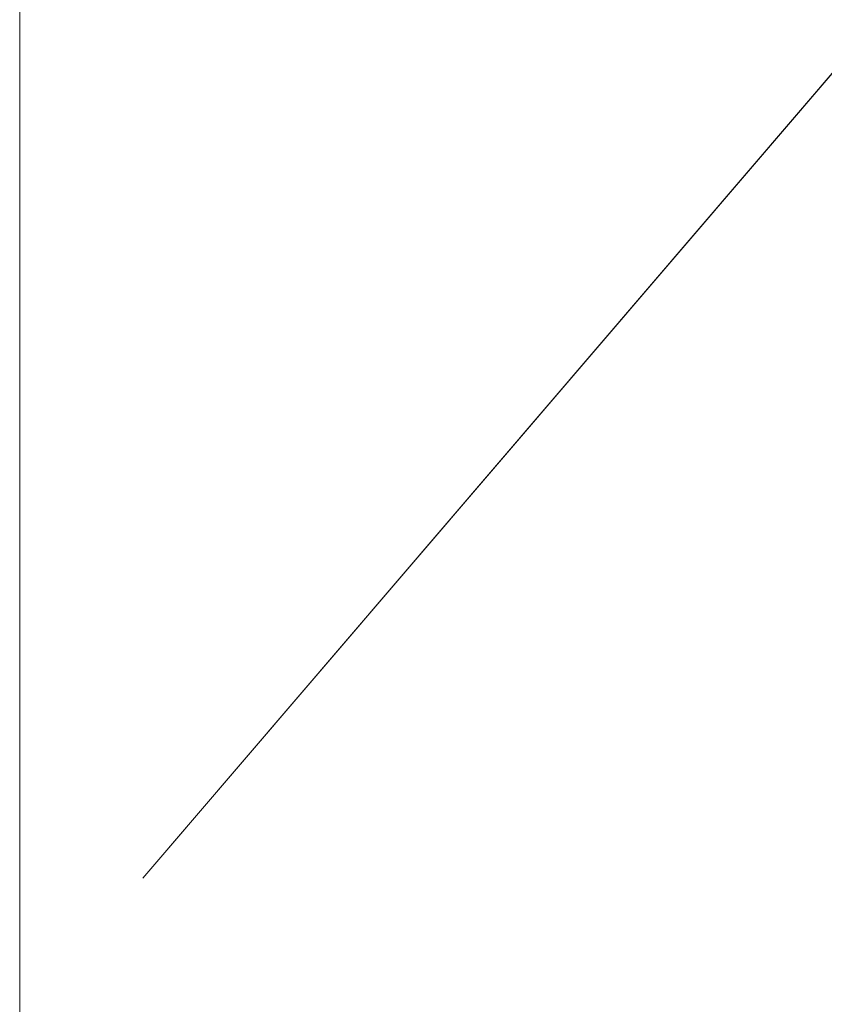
# Model space of a CAD drawing. Extents: x 229 to 926, y 37 to 878.
# Tile 12 of 194: x 381.63 to 387.77, y 73.54 to 81.05. Entities that reach past the tile are written whole.
import ezdxf
from ezdxf.lldxf.tags import DXFTag

# ---------------------------------------------------------------- set-up
doc = ezdxf.new("R2010")
doc.units = 0
doc.layers.get('0').update_dxf_attribs({"lineweight": 13})
for name, color, linetype, lineweight in [('Axen', 7, 'Continuous', 25), ('Axen-A03ENJ5PI0', 7, 'Continuous', 25), ('Beschriftung', 7, 'Continuous', 25), ('Beschriftung-A03ENJ5NI0', 7, 'Continuous', 25)]:
    doc.layers.add(name, color=color, linetype=linetype, lineweight=lineweight)
tags = doc.linetypes.add('ALL_S25', pattern=[0.001, 0, -0.001]).pattern_tags.tags
tags[6:7] = [DXFTag(74, 4), DXFTag(75, 0), DXFTag(340, '0'), DXFTag(46, 1.0), DXFTag(50, 0.0), DXFTag(44, 0.0), DXFTag(45, 0.0)]
tags[4:5] = [DXFTag(74, 4), DXFTag(75, 0), DXFTag(340, '0'), DXFTag(46, 1.0), DXFTag(50, 0.0), DXFTag(44, 0.0), DXFTag(45, 0.0)]
tags = doc.linetypes.add('ALL_S25-A03ENJ5XI0', pattern=[0.001, 0, -0.001]).pattern_tags.tags
tags[6:7] = [DXFTag(74, 4), DXFTag(75, 0), DXFTag(340, '0'), DXFTag(46, 1.0), DXFTag(50, 0.0), DXFTag(44, 0.0), DXFTag(45, 0.0)]
tags[4:5] = [DXFTag(74, 4), DXFTag(75, 0), DXFTag(340, '0'), DXFTag(46, 1.0), DXFTag(50, 0.0), DXFTag(44, 0.0), DXFTag(45, 0.0)]

# ---------------------------------------------------------------- blocks, each defined once
blk = doc.blocks.new('Referenz-A03ENJ5LI0', base_point=(255.7277, 65.704))
at = {"layer": 'Axen', "color": 0, "linetype": 'ALL_S25', "lineweight": -2, "ltscale": 0.13}
blk.add_line((381.6337, 66.0323), (381.6336, 801.5456), dxfattribs=at)
at = {"layer": 'Beschriftung', "color": 0, "lineweight": -2}
blk.add_line((443.6304, 145.8145), (382.5714, 74.5014), dxfattribs=at)
blk = doc.blocks.new('Referenz-A03ENJ62I0', base_point=(255.7277, 65.7055))
at = {"layer": 'Axen-A03ENJ5PI0', "color": 0, "linetype": 'ALL_S25-A03ENJ5XI0', "lineweight": -2, "ltscale": 0.13}
blk.add_line((381.6337, 66.0323), (381.6336, 801.5455), dxfattribs=at)
at = {"layer": 'Beschriftung-A03ENJ5NI0', "color": 0, "lineweight": -2}
blk.add_line((443.6302, 145.8159), (382.5714, 74.5029), dxfattribs=at)

msp = doc.modelspace()

# ---------------------------------------------------------------- block references
at = {"color": 251, "lineweight": 13, "ltscale": 0.13, "true_color": 0x606060}
for name, p in [('Referenz-A03ENJ5LI0', (255.7277, 65.704)), ('Referenz-A03ENJ62I0', (255.7277, 65.7055))]:
    msp.add_blockref(name, p, dxfattribs=at)

doc.saveas('drawing.dxf')
